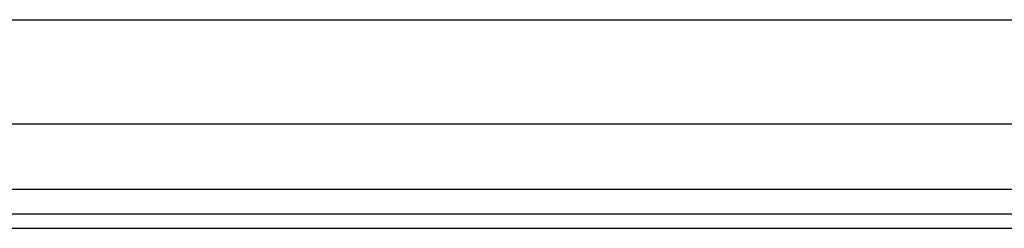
# Model space of a CAD drawing. Header units: inches. Extents: x 4 to 114, y 7 to 59.
# Tile 14 of 55: x 7.618 to 11.342, y 27.77 to 28.558. Entities that reach past the tile are written whole.
import ezdxf

# ---------------------------------------------------------------- set-up
doc = ezdxf.new("R2010")
doc.units = ezdxf.units.IN
doc.header["$MEASUREMENT"] = 0
doc.layers.add('Visible Edges(ANSI)', color=7, linetype='Continuous', lineweight=25)
doc.layers.add('Visible Tangent Edges(ANSI)', color=7, linetype='Continuous', lineweight=25)

msp = doc.modelspace()

# ---------------------------------------------------------------- linework, layer by layer
at = {"layer": 'Visible Edges(ANSI)'}
for p, q in [((4.7708, 28.5578), (26.9149, 28.5578)), ((26.9149, 28.1641), (4.7708, 28.1641)), ((27.666, 27.8234), (4.04, 27.8234)), ((4.04, 27.7704), (27.666, 27.7704))]:
    msp.add_line(p, q, dxfattribs=at)
at = {"layer": 'Visible Tangent Edges(ANSI)'}
msp.add_line((27.666, 27.9164), (4.04, 27.9164), dxfattribs=at)

doc.saveas('drawing.dxf')
